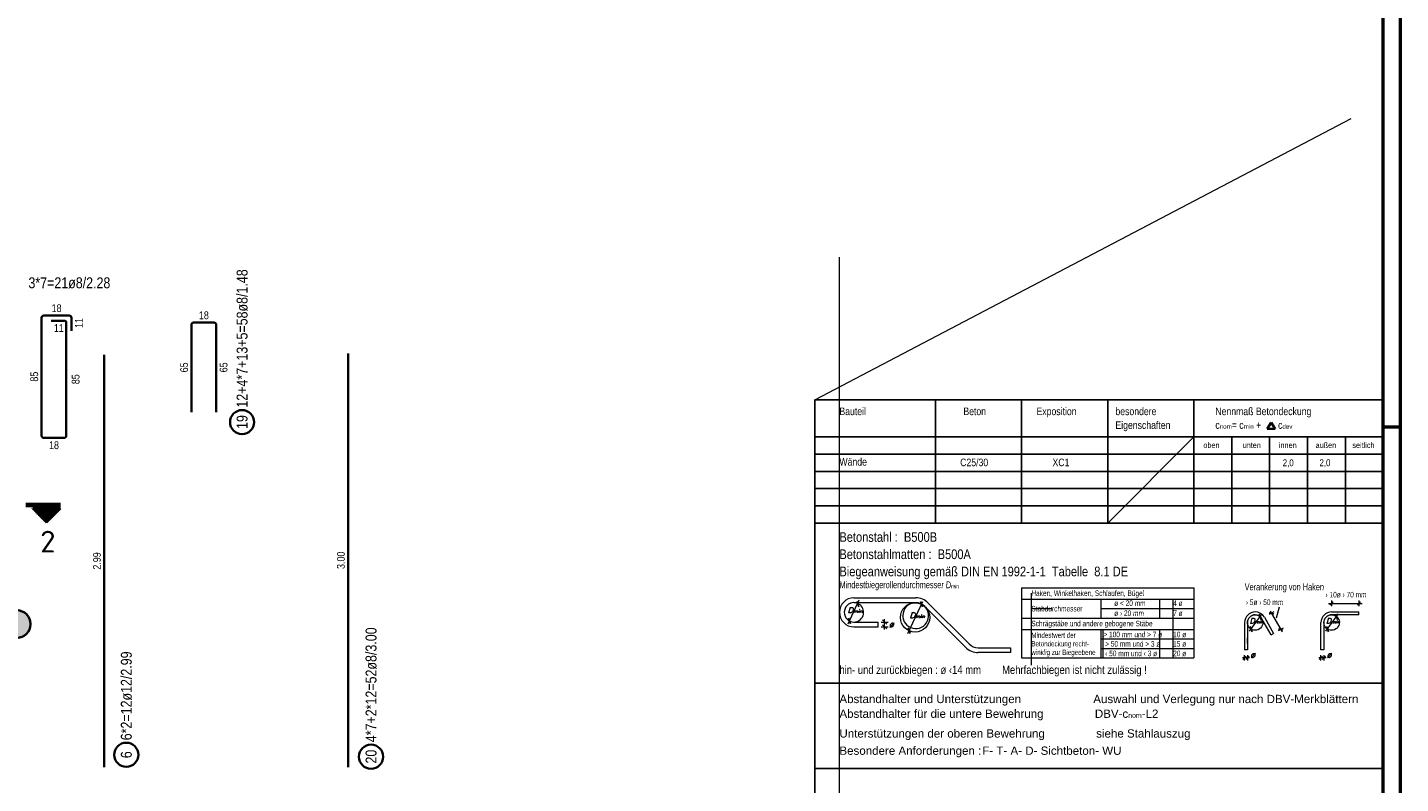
# Model space of a CAD drawing. Header units: millimetres. Extents: x -7.4 to 35.1, y -18.1 to 22.4.
# Tile 32 of 37: x 19.8 to 29.7, y 4.8 to 10.3. Entities that reach past the tile are written whole.
import ezdxf
from ezdxf.enums import TextEntityAlignment as Align

# ---------------------------------------------------------------- set-up
doc = ezdxf.new("R2010")
doc.units = ezdxf.units.MM
doc.linetypes.add('DASHDOTX2', pattern=[2, 1, -0.5, 0, -0.5])
doc.styles.add('Arial', font='arial.ttf')
doc.styles.add('Arial Narrow', font='ARIALN.TTF')
doc.styles.add('isocp', font='isocp', dxfattribs={"width": 1.1})
doc.styles.add('Italic', font='Italic', dxfattribs={"width": 1.15})
doc.styles.add('msoutlook', font='msoutlook', dxfattribs={"width": 0.7, "oblique": 1.570796})

msp = doc.modelspace()

# ---------------------------------------------------------------- hatches: boundary and pattern name
at = {"lineweight": 50}
h = msp.add_hatch(dxfattribs=at)
h.set_pattern_fill('Mau', color=4, scale=0.01, angle=270, style=0, pattern_type=2)
h.set_pattern_definition([(270, (0, 0), (0.01, -2e-18), [])])
h.paths.add_polyline_path([(19.798075, 6.834573), (19.898075, 6.734573), (19.998075, 6.834573)])
at = {"lineweight": 25, "true_color": 0xffffff}
msp.add_hatch(color=7, dxfattribs=at).paths.add_polyline_path([(19.791039, 5.997291), (19.790972, 6.00113), (19.790771, 6.004964), (19.790436, 6.008789), (19.789968, 6.0126), (19.789368, 6.016392), (19.788635, 6.020161), (19.787771, 6.023902), (19.786778, 6.027611), (19.785655, 6.031283), (19.784405, 6.034913), (19.783029, 6.038498), (19.781529, 6.042032), (19.779906, 6.045512), (19.778163, 6.048933), (19.776302, 6.052291), (19.774324, 6.055582), (19.772233, 6.058802), (19.770031, 6.061947), (19.76772, 6.065014), (19.765304, 6.067997), (19.762785, 6.070895), (19.760166, 6.073703), (19.757451, 6.076418), (19.754643, 6.079037), (19.751745, 6.081556), (19.748762, 6.083972), (19.745695, 6.086283), (19.74255, 6.088485), (19.73933, 6.090576), (19.736039, 6.092554), (19.732681, 6.094415), (19.72926, 6.096158), (19.72578, 6.097781), (19.722245, 6.099281), (19.718661, 6.100657), (19.715031, 6.101907), (19.711359, 6.10303), (19.70765, 6.104023), (19.703909, 6.104887), (19.70014, 6.10562), (19.696348, 6.10622), (19.692537, 6.106688), (19.688712, 6.107023), (19.684878, 6.107224), (19.681039, 6.107291), (19.6772, 6.107224), (19.673366, 6.107023), (19.669541, 6.106688), (19.66573, 6.10622), (19.661937, 6.10562), (19.658168, 6.104887), (19.654427, 6.104023), (19.650719, 6.10303), (19.647047, 6.101907), (19.643417, 6.100657), (19.639832, 6.099281), (19.636298, 6.097781), (19.632818, 6.096158), (19.629397, 6.094415), (19.626039, 6.092554), (19.622748, 6.090576), (19.619528, 6.088485), (19.616382, 6.086283), (19.613316, 6.083972), (19.610332, 6.081556), (19.607434, 6.079037), (19.604626, 6.076418), (19.601911, 6.073703), (19.599293, 6.070895), (19.596774, 6.067997), (19.594358, 6.065014), (19.592047, 6.061947), (19.589845, 6.058802), (19.587753, 6.055582), (19.585776, 6.052291), (19.583915, 6.048933), (19.582171, 6.045512), (19.580549, 6.042032), (19.579049, 6.038498), (19.577673, 6.034913), (19.576423, 6.031283), (19.5753, 6.027611), (19.574306, 6.023902), (19.573443, 6.020161), (19.57271, 6.016392), (19.572109, 6.0126), (19.571641, 6.008789), (19.571307, 6.004964), (19.571106, 6.00113), (19.571039, 5.997291), (19.571106, 5.993452), (19.571307, 5.989618), (19.571641, 5.985793), (19.572109, 5.981982), (19.57271, 5.97819), (19.573443, 5.974421), (19.574306, 5.970679), (19.5753, 5.966971), (19.576423, 5.963299), (19.577673, 5.959669), (19.579049, 5.956084), (19.580549, 5.95255), (19.582171, 5.94907), (19.583915, 5.945649), (19.585776, 5.942291), (19.587753, 5.939), (19.589845, 5.93578), (19.592047, 5.932634), (19.594358, 5.929568), (19.596774, 5.926584), (19.599293, 5.923686), (19.601911, 5.920878), (19.604626, 5.918163), (19.607434, 5.915545), (19.610332, 5.913026), (19.613316, 5.91061), (19.616382, 5.908299), (19.619528, 5.906097), (19.622748, 5.904006), (19.626039, 5.902028), (19.629397, 5.900167), (19.632818, 5.898423), (19.636298, 5.896801), (19.639832, 5.895301), (19.643417, 5.893925), (19.647047, 5.892675), (19.650719, 5.891552), (19.654427, 5.890558), (19.658168, 5.889695), (19.661937, 5.888962), (19.66573, 5.888361), (19.669541, 5.887893), (19.673366, 5.887559), (19.6772, 5.887358), (19.681039, 5.887291), (19.684878, 5.887358), (19.688712, 5.887559), (19.692537, 5.887893), (19.696348, 5.888361), (19.70014, 5.888962), (19.703909, 5.889695), (19.70765, 5.890558), (19.711359, 5.891552), (19.715031, 5.892675), (19.718661, 5.893925), (19.722245, 5.895301), (19.72578, 5.896801), (19.72926, 5.898423), (19.732681, 5.900167), (19.736039, 5.902028), (19.73933, 5.904006), (19.74255, 5.906097), (19.745695, 5.908299), (19.748762, 5.91061), (19.751745, 5.913026), (19.754643, 5.915545), (19.757451, 5.918163), (19.760166, 5.920878), (19.762785, 5.923686), (19.765304, 5.926584), (19.76772, 5.929568), (19.770031, 5.932634), (19.772233, 5.93578), (19.774324, 5.939), (19.776302, 5.942291), (19.778163, 5.945649), (19.779906, 5.94907), (19.781529, 5.95255), (19.783029, 5.956084), (19.784405, 5.959669), (19.785655, 5.963299), (19.786778, 5.966971), (19.787771, 5.970679), (19.788635, 5.974421), (19.789368, 5.97819), (19.789968, 5.981982), (19.790436, 5.985793), (19.790771, 5.989618)])

# ---------------------------------------------------------------- linework, layer by layer
at = {"color": 4, "linetype": 'Continuous', "lineweight": 50}
for p, q in [((29.725, 0), (29.725, 21.025)), ((29.6, 0.125), (29.6, 20.9)), ((29.725, 7.425), (29.6, 7.425))]:
    msp.add_line(p, q, dxfattribs=at)
at = {"color": 3, "linetype": 'Continuous', "lineweight": 25}
for p, q in [((29.6, 7.62394), (29.6, 9.724149)), ((25.475, 6.729534), (25.475, 7.62394)), ((25.475, 7.62394), (29.6, 7.62394)), ((26.35, 7.62394), (26.35, 6.729534)), ((26.975, 7.62394), (26.975, 6.729534)), ((27.6, 7.62394), (27.6, 6.729534)), ((28.225, 7.62394), (28.225, 6.729534)), ((29.6, 7.62394), (29.6, 6.729534)), ((25.475, 7.354534), (29.6, 7.354534)), ((28.5, 7.354534), (28.5, 6.729534)), ((28.775, 7.354534), (28.775, 6.729534)), ((29.05, 7.354534), (29.05, 6.729534)), ((29.325, 7.354534), (29.325, 6.729534)), ((29.6, 7.354534), (29.6, 6.729534)), ((25.475, 7.229534), (29.6, 7.229534)), ((25.475, 7.104534), (29.6, 7.104534)), ((25.475, 6.979534), (29.6, 6.979534)), ((25.475, 6.854534), (29.6, 6.854534)), ((25.475, 6.729534), (25.475, 4.2325)), ((25.475, 6.729534), (29.6, 6.729534)), ((29.6, 4.2325), (29.6, 6.729534)), ((25.793356, 6.122062), (25.778845, 6.16193)), ((26.255743, 6.121627), (26.241232, 6.161495)), ((28.771672, 6.079964), (28.804406, 6.070994)), ((29.212474, 6.135493), (29.236473, 6.159493)), ((29.411438, 6.135493), (29.435437, 6.159493)), ((25.717755, 6.039348), (25.732266, 5.99948)), ((25.995728, 5.997101), (25.965729, 6.027101)), ((25.995728, 5.962101), (25.965729, 5.992101)), ((28.632697, 5.980251), (28.647209, 5.940384)), ((28.699194, 6.070193), (28.713705, 6.030325)), ((29.187091, 5.980251), (29.201602, 5.940384)), ((29.253588, 6.070193), (29.268098, 6.030325)), ((26.150647, 5.968969), (26.165157, 5.929102)), ((28.838227, 5.96316), (28.870961, 5.95419)), ((28.604778, 5.764094), (28.580777, 5.740095)), ((28.601778, 5.740095), (28.625778, 5.764094)), ((29.159171, 5.764094), (29.135171, 5.740095)), ((29.156171, 5.740095), (29.180171, 5.764094)), ((25.475, 5.569097), (29.6, 5.569097)), ((25.475, 4.949049), (29.6, 4.949049))]:
    msp.add_line(p, q, dxfattribs=at)
at = {"color": 9, "linetype": 'Continuous', "lineweight": 0}
for p, q in [((25.475, 7.62394), (29.367784, 9.663061)), ((25.652373, 3.675), (25.652373, 8.657972)), ((27.6, 6.729534), (28.225, 7.354534)), ((27.044812, 6.222133), (27.044812, 6.178344)), ((27.044812, 6.178344), (27.044812, 6.040845)), ((27.044812, 6.109595), (27.195032, 6.109595)), ((28.074112, 5.752094), (28.074112, 6.178344)), ((27.044812, 6.040845), (27.044812, 5.698633)), ((27.567713, 5.752094), (27.567713, 5.958344))]:
    msp.add_line(p, q, dxfattribs=at)
at = {"color": 2, "linetype": 'Continuous', "lineweight": 35}
for p, q in [((19.861248, 7.36368), (19.861248, 8.219174)), ((19.877248, 8.235174), (20.062748, 8.235174)), ((19.931248, 8.197674), (20.025248, 8.197674)), ((20.041248, 8.181674), (20.041248, 7.36368)), ((20.078748, 8.219174), (20.078748, 8.125174)), ((20.965356, 8.18361), (21.113356, 8.18361)), ((20.949356, 7.53361), (20.949356, 8.16761)), ((21.129356, 8.16761), (21.129356, 7.53361)), ((20.3162, 7.949062), (20.3162, 4.959062)), ((22.087025, 7.959062), (22.087025, 4.959062)), ((28.757675, 7.412624), (28.786835, 7.460037)), ((28.815995, 7.412624), (28.757675, 7.412624)), ((28.786835, 7.460037), (28.815995, 7.412624)), ((20.025248, 7.34768), (19.877248, 7.34768)), ((19.998075, 6.834573), (19.798075, 6.834573)), ((19.898075, 6.734573), (19.798075, 6.834573)), ((19.998075, 6.834573), (19.898075, 6.734573))]:
    msp.add_line(p, q, dxfattribs=at)
at = {"color": 1, "linetype": 'DASHDOTX2', "lineweight": 70, "ltscale": 0.25}
msp.add_line((19.998075, 6.859573), (19.348075, 6.859573), dxfattribs=at)
at = {"color": 5, "linetype": 'Continuous', "lineweight": 18}
for p, q in [((25.757686, 6.187101), (26.206124, 6.187101)), ((26.975, 6.260844), (26.975, 5.752094)), ((26.975, 6.260844), (28.225, 6.260844)), ((28.225, 6.260844), (28.225, 5.752094)), ((25.715498, 5.999928), (25.796167, 6.172922)), ((26.206124, 6.152101), (25.757686, 6.152101)), ((26.148998, 5.928206), (26.256991, 6.159797)), ((26.568375, 5.828683), (26.272415, 6.124642)), ((26.593124, 5.853431), (26.297163, 6.149391)), ((26.975, 6.178344), (28.225, 6.178344)), ((27.548675, 6.178344), (27.548675, 6.040845)), ((27.548675, 6.109595), (28.225, 6.109595)), ((27.975, 6.178344), (27.975, 6.040845)), ((28.805415, 6.085381), (28.770661, 6.065578)), ((28.778749, 6.091782), (28.864954, 5.940494)), ((28.824137, 6.042689), (28.846971, 6.123276)), ((29.202078, 6.147494), (29.447167, 6.147494)), ((29.224474, 6.167494), (29.224474, 6.127494)), ((29.224474, 6.085516), (29.423437, 6.085516)), ((29.423437, 6.167494), (29.423437, 6.127494)), ((29.423437, 6.064515), (29.423437, 6.085516)), ((25.757686, 6.012101), (25.932686, 6.012101)), ((25.932686, 5.977101), (25.932686, 6.012101)), ((25.955728, 6.012101), (26.005729, 6.012101)), ((25.980729, 5.957101), (25.980729, 6.032101)), ((26.975, 6.040845), (28.225, 6.040845)), ((28.59283, 6.008266), (28.59283, 5.809302)), ((28.61383, 6.008266), (28.61383, 5.809302)), ((28.627696, 5.945105), (28.720981, 6.071282)), ((28.785508, 5.91931), (28.718953, 6.036113)), ((28.737198, 6.04651), (28.803755, 5.929706)), ((29.147223, 5.809302), (29.147223, 6.008266)), ((29.168223, 6.008266), (29.168223, 5.809302)), ((29.182089, 5.945105), (29.275375, 6.071282)), ((29.423437, 6.064515), (29.224474, 6.064515)), ((25.757686, 5.977101), (25.932686, 5.977101)), ((25.955728, 5.977101), (26.005729, 5.977101)), ((26.975, 5.958344), (28.225, 5.958344)), ((27.548675, 5.958344), (27.548675, 5.752094)), ((27.548675, 5.889594), (28.225, 5.889594)), ((27.975, 5.958344), (27.975, 5.752094)), ((28.61383, 5.856291), (28.61383, 5.896291)), ((28.785508, 5.91931), (28.803755, 5.929706)), ((28.871971, 5.968577), (28.837217, 5.948773)), ((26.659415, 5.825973), (26.895253, 5.825973)), ((26.895253, 5.790973), (26.659415, 5.790973)), ((26.895253, 5.825973), (26.895253, 5.790973)), ((27.548675, 5.820844), (28.225, 5.820844)), ((28.61383, 5.809302), (28.59283, 5.809302)), ((29.168223, 5.809302), (29.147223, 5.809302)), ((26.975, 5.752094), (28.225, 5.752094)), ((28.629777, 5.752094), (28.576777, 5.752094)), ((28.592778, 5.732094), (28.592778, 5.772094)), ((28.613778, 5.772094), (28.613778, 5.732094)), ((29.184171, 5.752094), (29.131171, 5.752094)), ((29.147171, 5.732094), (29.147171, 5.772094)), ((29.168171, 5.772094), (29.168171, 5.732094))]:
    msp.add_line(p, q, dxfattribs=at)
at = {"color": 2, "linetype": 'Continuous', "lineweight": 35}
for centre, radius in [((21.316856, 7.461973), 0.0875), ((19.681039, 5.997291), 0.1), ((20.476446, 5.049218), 0.0875), ((22.252903, 5.035447), 0.0875)]:
    msp.add_circle(centre, radius, dxfattribs=at)
at = {"color": 5, "linetype": 'Continuous', "lineweight": 18}
for centre, radius in [((26.201499, 6.045331), 0.10625), ((28.67008, 6.008266), 0.056035), ((29.224474, 6.008266), 0.056034)]:
    msp.add_circle(centre, radius, dxfattribs=at)
at = {"color": 2, "linetype": 'Continuous', "lineweight": 35}
for centre, start, end in [((19.877248, 8.219174), 90, 180), ((20.025248, 8.181674), 0, 90), ((20.062748, 8.219174), 0, 90), ((20.965356, 8.16761), 90, 180), ((21.113356, 8.16761), 0, 90), ((19.877248, 7.36368), 180, 270), ((20.025248, 7.36368), 270, 0)]:
    msp.add_arc(centre, 0.016, start, end, dxfattribs=at)
at = {"color": 5, "linetype": 'Continuous', "lineweight": 18}
for centre, radius, start, end in [((25.757686, 6.082414), 0.105313, 90, 270), ((26.206124, 6.058351), 0.12875, 45, 90), ((25.757686, 6.082414), 0.070312, 90, 180), ((25.757686, 6.082414), 0.070312, 180, 270), ((25.757686, 6.082414), 0.070312, 270, 119.6747369), ((26.206124, 6.058351), 0.09375, 44.9997839, 90), ((28.67008, 6.008266), 0.07725, 90, 180), ((28.67008, 6.008266), 0.07725, 29.6747344, 90), ((29.224474, 6.008266), 0.07725, 90, 180), ((28.67008, 6.008266), 0.05625, 90, 180), ((28.67008, 6.008266), 0.05625, 29.674636, 90), ((29.224474, 6.008266), 0.05625, 90, 180), ((26.659415, 5.919723), 0.12875, 225, 270), ((26.659415, 5.919723), 0.09375, 225.0002161, 270)]:
    msp.add_arc(centre, radius, start, end, dxfattribs=at)
at = {"color": 9, "linetype": 'Continuous', "lineweight": 0}
msp.add_arc((26.206124, 6.058351), 0.09375, 90, 44.9997839, dxfattribs=at)

# ---------------------------------------------------------------- texts
at = {"color": 2, "lineweight": 35}
for s, height, style, p in [('Bauteil', 0.055, 'Arial Narrow', (25.652373, 7.512624)), ('Beton', 0.055, 'Arial Narrow', (26.552068, 7.512624)), ('Exposition', 0.055, 'Arial Narrow', (27.082904, 7.512624)), ('besondere', 0.055, 'Arial Narrow', (27.655642, 7.512624)), ('Nennmaß Betondeckung', 0.055, 'Arial Narrow', (28.380952, 7.512624)), ('Eigenschaften', 0.055, 'Arial Narrow', (27.655642, 7.412624)), ('Wände', 0.055, 'Arial Narrow', (25.652373, 7.146374)), ('C25/30', 0.055, 'Arial Narrow', (26.529001, 7.142296)), ('XC1', 0.055, 'Arial Narrow', (27.199016, 7.142296)), ('2,0', 0.05, 'Arial Narrow', (28.869827, 7.142296)), ('2,0', 0.05, 'Arial Narrow', (29.136565, 7.142296)), ('Betonstahl :  B500B', 0.07, 'Arial Narrow', (25.652373, 6.593776)), ('Betonstahlmatten :  B500A', 0.07, 'Arial Narrow', (25.652373, 6.468776)), ('Biegeanweisung gemäß DIN EN 1992-1-1  Tabelle  8.1 DE', 0.07, 'Arial Narrow', (25.652373, 6.343776)), ('hin- und zurückbiegen : ø ‹14 mm        Mehrfachbiegen ist nicht zulässig !', 0.06, 'Arial Narrow', (25.652373, 5.635731)), ('Abstandhalter und Unterstützungen', 0.06, 'Arial', (25.652373, 5.424051)), ('Auswahl und Verlegung nur nach DBV-Merkblättern', 0.06, 'Arial', (27.494988, 5.424049)), ('Unterstützungen der oberen Bewehrung                siehe Stahlauszug', 0.06, 'Arial', (25.652373, 5.174049)), ('Besondere Anforderungen :', 0.06, 'Arial', (25.652373, 5.049049))]:
    msp.add_text(s, height=height, dxfattribs=dict(at, style=style)).set_placement(p)
at = {"color": 3, "lineweight": 25, "style": 'Arial Narrow'}
for s, p in [('oben', (28.294466, 7.274621)), ('unten', (28.579113, 7.274621)), ('innen', (28.842561, 7.274621)), ('außen', (29.109039, 7.274621)), ('seitlich', (29.375516, 7.274621))]:
    msp.add_text(s, height=0.04, dxfattribs=at).set_placement(p)
at = {"color": 2, "lineweight": 35, "style": 'isocp', "width": 1.15}
msp.add_text('2', height=0.1575, dxfattribs=at).set_placement((19.907201, 6.516373), align=Align.CENTER)
at = {"color": 3, "lineweight": 25, "style": 'msoutlook', "oblique": 1.5707963, "width": 0.7}
for s, height, p in [('Verankerung von Haken', 0.05, (28.59283, 6.242052)), ('Haken, Winkelhaken, Schlaufen, Bügel', 0.0405, (27.044812, 6.200844)), ('Stabdurchmesser', 0.0405, (27.044812, 6.088758)), ('ø < 20 mm', 0.0405, (27.646221, 6.128669)), ('ø › 20 mm', 0.0405, (27.646221, 6.055781)), ('4 ø', 0.0405, (28.074112, 6.128669)), ('7 ø', 0.0405, (28.074112, 6.055781)), ('Schrägstäbe und andere gebogene Stäbe', 0.0405, (27.044812, 5.980959)), ('Mindestwert der', 0.03875, (27.044812, 5.897325)), ('> 100 mm und > 7 ø', 0.0405, (27.567713, 5.901953)), ('10 ø', 0.0405, (28.074112, 5.901953)), ('winklig zur Biegeebene', 0.03875, (27.044812, 5.773326)), ('Betondeckung recht-', 0.03875, (27.044812, 5.835325)), (' > 50 mm und > 3 ø', 0.0405, (27.567713, 5.833202)), (' ‹ 50 mm und ‹ 3 ø', 0.0405, (27.567713, 5.764452)), ('20 ø', 0.0405, (28.074112, 5.764452)), ('15 ø', 0.0405, (28.074112, 5.833202))]:
    msp.add_text(s, height=height, dxfattribs=at).set_placement(p)
for s, p in [('› 10ø › 70 mm', (29.180062, 6.210628)), ('› 5ø › 50 mm', (28.601604, 6.155436))]:
    msp.add_text(s, height=0.0405, dxfattribs=at).set_placement(p, align=Align.MIDDLE_LEFT)
at = {"color": 3, "lineweight": 25, "style": 'Italic', "width": 1.15}
for p in [(26.010459, 5.996778), (28.633404, 5.775566), (29.187797, 5.775566)]:
    msp.add_text('ø', height=0.0405, dxfattribs=at).set_placement(p, align=Align.MIDDLE_LEFT)
at = {"color": 9, "lineweight": 0, "style": 'Arial'}
msp.add_text('F- T- A- D- Sichtbeton- WU', height=0.06, dxfattribs=at).set_placement((26.689116, 5.049047))
at = {"color": 2, "lineweight": 35, "char_height": 0.07875, "attachment_point": 1, "rotation": 90, "line_spacing_factor": 0.9, "style": 'Arial Narrow'}
for s, insert in [('12+4*7+13+5=58ø8/1.48', (21.277481, 7.566973)), ('19', (21.277481, 7.41236)), ('4*7+2*12=52ø8/3.00', (22.213528, 5.140447)), ('6*2=12ø12/2.99', (20.437071, 5.154218)), ('20', (22.213528, 4.985834)), ('6', (20.437071, 5.024411))]:
    msp.add_mtext(s, dxfattribs=dict(at, insert=insert))
at = {"color": 2, "lineweight": 35, "line_spacing_factor": 0.9}
for s, insert, char_height, attachment_point, style in [('3*7=21ø8/2.28', (19.766364, 8.511943), 0.07875, 1, 'Arial Narrow'), ('c{\\A1;\\H.6x;\\S^ nom;}= c{\\A1;\\H.6x;\\S^ min;} +       c{\\A1;\\H.6x;\\S^ dev;}', (28.380952, 7.412624), 0.055, 7, 'Arial Narrow'), ('Abstandhalter für die untere Bewehrung                DBV-c{\\A1;\\H.6x;\\S^ nom;}-L2', (25.652373, 5.29905), 0.06, 7, 'Arial')]:
    msp.add_mtext(s, dxfattribs=dict(at, insert=insert, char_height=char_height, attachment_point=attachment_point, style=style))
at = {"color": 3, "lineweight": 25, "line_spacing_factor": 0.9}
for s, insert, char_height, attachment_point, style in [('18', (19.934561, 8.316424), 0.05625, 1, 'Arial Narrow'), ('11', (19.950811, 8.172674), 0.05625, 1, 'Arial Narrow'), ('18', (21.003919, 8.26486), 0.05625, 1, 'Arial Narrow'), ('18', (19.915811, 7.32268), 0.05625, 1, 'Arial Narrow'), ('Mindestbiegerollendurchmesser D{\\A1;\\H.6x;\\S^ min;}', (25.652373, 6.242052), 0.05, 7, 'msoutlook'), ('D{\\A1;\\H.6x;\\S^ min;}', (25.764549, 6.11838), 0.0405, 2, 'Italic'), ('D{\\A1;\\H.6x;\\S^ min;}', (26.215118, 6.080533), 0.0405, 2, 'Italic'), ('D{\\A1;\\H.6x;\\S^ min;}', (28.678824, 6.039495), 0.0375, 2, 'Italic'), ('D{\\A1;\\H.6x;\\S^ min;}', (29.233093, 6.039495), 0.0375, 2, 'Italic')]:
    msp.add_mtext(s, dxfattribs=dict(at, insert=insert, char_height=char_height, attachment_point=attachment_point, style=style))
at = {"color": 3, "lineweight": 25, "char_height": 0.05625, "attachment_point": 1, "rotation": 90, "line_spacing_factor": 0.9, "style": 'Arial Narrow'}
for s, insert in [('11', (20.103748, 8.144736)), ('65', (20.868106, 7.823173)), ('65', (21.154356, 7.823173)), ('85', (19.779998, 7.755989)), ('85', (20.080311, 7.737239)), ('2.99', (20.23495, 6.392187)), ('3.00', (22.005775, 6.397187))]:
    msp.add_mtext(s, dxfattribs=dict(at, insert=insert))

doc.saveas('drawing.dxf')
